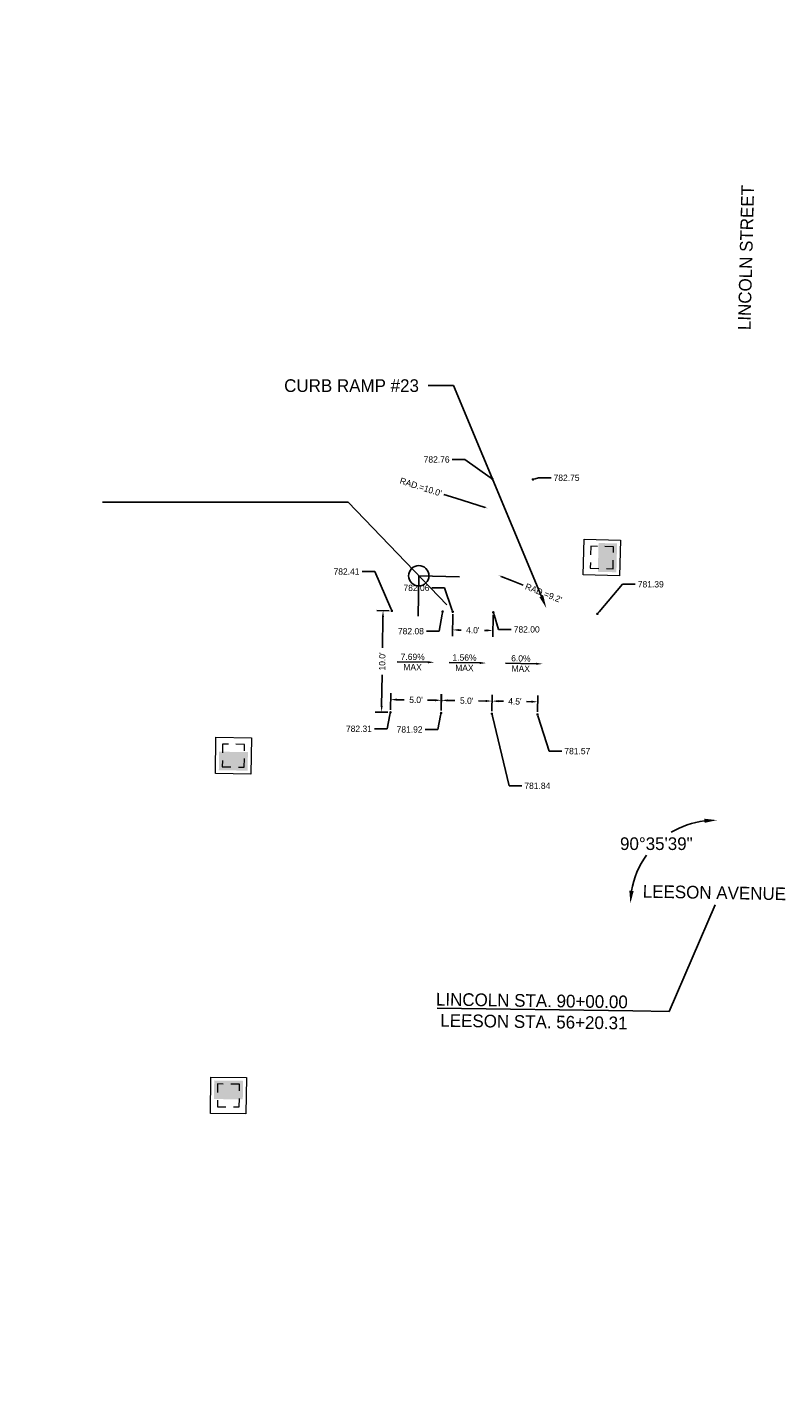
# Model space of a CAD drawing. Header units: feet. Extents: x 1384904 to 1390579, y 443400 to 444295.
# Tile 44 of 57: x 1389456 to 1389530, y 443898 to 444032. Entities that reach past the tile are written whole.
import ezdxf
from ezdxf import colors
from ezdxf.entities.mleader import LeaderData, LeaderLine
from ezdxf.math import Vec2, Vec3

# ---------------------------------------------------------------- set-up
doc = ezdxf.new("R2010")
doc.units = ezdxf.units.FT
doc.header["$MEASUREMENT"] = 0
doc.linetypes.add('drainage01', pattern=[1.6, 0.85, -0.75])
for name, color, linetype in [('DR_P_Cells', 1, 'Continuous'), ('DR_P_Storm_Sewer', 1, 'Continuous'), ('DT_P_Text', 3, 'Continuous'), ('PV_P_Text', 7, 'Continuous')]:
    doc.layers.add(name, color=color, linetype=linetype)
doc.styles.add('Slanted-Normal', font='font31.shx', dxfattribs={"height": 0.14})
doc.styles.get("Standard").update_dxf_attribs({"font": 'font31.shx'})
doc.dimstyles.get("Standard").update_dxf_attribs({"dimtxt": 0.18, "dimasz": 0.18, "dimexe": 0.18, "dimexo": 0.0625, "dimgap": 0.09, "dimtad": 0, "dimtih": 1, "dimtoh": 1, "dimdec": 4, "dimzin": 0, "dimdsep": 46, "dimtxsty": 'Standard', "dimcen": 0.09, "dimadec": 0, "dimazin": 0, "dimtfac": 1, "dimtdec": 4, "dimtofl": 0, "dimtmove": 0, "dimatfit": 3, "dimfxl": 1, "dimtolj": 1, "dimtzin": 0, "dimarcsym": 0})

# ---------------------------------------------------------------- blocks, each defined once
blk = doc.blocks.new('CB3A-P')
at = {"layer": 'Defpoints', "color": 20, "linetype": 'drainage01', "lineweight": 0}
blk.add_lwpolyline([(1.08, 1.12), (-1.08, 1.12), (-1.08, -1.12), (1.08, -1.12), (1.08, 1.12)], close=True, dxfattribs=at)
at = {"layer": 'DR_P_Cells', "color": 1, "linetype": 'Continuous', "lineweight": 13, "flags": 128}
blk.add_lwpolyline([(-1.75, 1.79), (1.75, 1.79), (1.75, -1.79), (-1.75, -1.79), (-1.75, 1.79)], close=True, dxfattribs=at)
at = {"layer": 'DR_P_Cells', "color": 1, "linetype": 'Continuous', "lineweight": 0, "extrusion": (0, 0, -1)}
blk.add_solid([(1.42, 0.37), (-1.42, 0.37), (1.42, -1.46), (-1.42, -1.46)], dxfattribs=at)
blk = doc.blocks.new('_Dot')
at = {"color": 0, "linetype": 'ByBlock', "lineweight": -2}
blk.add_line((-0.5, 0), (-1, 0), dxfattribs=at)
at = {"color": 0, "linetype": 'ByBlock', "const_width": 0.5}
blk.add_lwpolyline([(-0.25, 0, 1), (0.25, 0, 1)], format="xyb", close=True, dxfattribs=at)
blk = doc.blocks.new('*D1032')
at = {"layer": 'Defpoints', "color": 0, "transparency": 16777216}
for p in [(1389506.14, 443965.34), (1389501.62, 443964.16), (1389506.12, 443964.09)]:
    blk.add_point(p, dxfattribs=at)
at = {"layer": 'PV_P_Text', "color": 0, "lineweight": -2, "transparency": 16777216}
for p, q in [((1389501.63, 443964.41), (1389501.65, 443966.04)), ((1389502.27, 443965.4), (1389502.76, 443965.39)), ((1389505.52, 443965.35), (1389505.02, 443965.36)), ((1389506.13, 443964.34), (1389506.15, 443965.97))]:
    blk.add_line(p, q, dxfattribs=at)
at = {"layer": 'PV_P_Text', "color": 0, "transparency": 16777216}
for points in [[(1389502.27, 443965.51), (1389502.27, 443965.3), (1389501.64, 443965.41)], [(1389505.52, 443965.46), (1389505.51, 443965.25), (1389506.14, 443965.34)]]:
    blk.add_solid(points, dxfattribs=at)
at = {"layer": 'PV_P_Text', "color": 0, "transparency": 16777216, "insert": (1389503.89, 443965.38), "char_height": 0.625, "attachment_point": 5, "rotation": 359.156}
blk.add_mtext("\\A1;4.5'", dxfattribs=at)
blk = doc.blocks.new('*D1033')
at = {"layer": 'Defpoints', "color": 0, "transparency": 16777216}
for p in [(1389501.64, 443965.41), (1389496.62, 443964.23), (1389501.62, 443964.16)]:
    blk.add_point(p, dxfattribs=at)
at = {"layer": 'PV_P_Text', "color": 0, "lineweight": -2, "transparency": 16777216}
for p, q in [((1389496.62, 443964.48), (1389496.64, 443966.11)), ((1389497.26, 443965.48), (1389497.98, 443965.47)), ((1389501.02, 443965.42), (1389500.29, 443965.43)), ((1389501.63, 443964.41), (1389501.65, 443966.04))]:
    blk.add_line(p, q, dxfattribs=at)
at = {"layer": 'PV_P_Text', "color": 0, "transparency": 16777216}
for points in [[(1389497.26, 443965.58), (1389497.26, 443965.38), (1389496.64, 443965.49)], [(1389501.02, 443965.53), (1389501.02, 443965.32), (1389501.64, 443965.41)]]:
    blk.add_solid(points, dxfattribs=at)
at = {"layer": 'PV_P_Text', "color": 0, "transparency": 16777216, "insert": (1389499.14, 443965.45), "char_height": 0.625, "attachment_point": 5, "rotation": 359.156}
blk.add_mtext("\\A1;5.0'", dxfattribs=at)
blk = doc.blocks.new('*D1037')
at = {"layer": 'Defpoints', "color": 0, "transparency": 16777216}
for p in [(1389496.64, 443965.49), (1389491.62, 443964.31), (1389496.62, 443964.23)]:
    blk.add_point(p, dxfattribs=at)
at = {"layer": 'PV_P_Text', "color": 0, "lineweight": -2, "transparency": 16777216}
for p, q in [((1389491.62, 443964.56), (1389491.65, 443966.19)), ((1389492.26, 443965.55), (1389492.98, 443965.54)), ((1389496.02, 443965.5), (1389495.29, 443965.51)), ((1389496.63, 443964.48), (1389496.65, 443966.11))]:
    blk.add_line(p, q, dxfattribs=at)
at = {"layer": 'PV_P_Text', "color": 0, "transparency": 16777216}
for points in [[(1389492.26, 443965.66), (1389492.26, 443965.45), (1389491.64, 443965.56)], [(1389496.02, 443965.6), (1389496.02, 443965.39), (1389496.64, 443965.49)]]:
    blk.add_solid(points, dxfattribs=at)
at = {"layer": 'PV_P_Text', "color": 0, "transparency": 16777216, "insert": (1389494.14, 443965.53), "char_height": 0.625, "attachment_point": 5, "rotation": 359.156}
blk.add_mtext("\\A1;5.0'", dxfattribs=at)
blk = doc.blocks.new('*D1052')
at = {"layer": 'Defpoints', "color": 0, "transparency": 16777216}
for p in [(1389490.9, 443974.32), (1389491.76, 443974.31), (1389491.62, 443964.31)]:
    blk.add_point(p, dxfattribs=at)
at = {"layer": 'PV_P_Text', "color": 0, "lineweight": -2, "transparency": 16777216}
for p, q in [((1389491.51, 443974.31), (1389490.27, 443974.33)), ((1389490.89, 443973.7), (1389490.84, 443970.65)), ((1389490.76, 443964.95), (1389490.8, 443967.99)), ((1389491.37, 443964.31), (1389490.13, 443964.33))]:
    blk.add_line(p, q, dxfattribs=at)
at = {"layer": 'PV_P_Text', "color": 0, "transparency": 16777216}
for points in [[(1389490.78, 443973.7), (1389490.99, 443973.69), (1389490.9, 443974.32)], [(1389490.66, 443964.95), (1389490.86, 443964.94), (1389490.75, 443964.32)]]:
    blk.add_solid(points, dxfattribs=at)
at = {"layer": 'PV_P_Text', "color": 0, "transparency": 16777216, "insert": (1389490.82, 443969.32), "char_height": 0.625, "attachment_point": 5, "rotation": 89.156}
blk.add_mtext("\\A1;10.0'", dxfattribs=at)
blk = doc.blocks.new('*D1064')
at = {"layer": 'Defpoints', "color": 0, "transparency": 16777216}
for p in [(1387540.98, 443974.54), (1387672.96, 443972.6), (1387677.04, 443965.29), (1390194.58, 443935.45), (1387670.01, 443772.37)]:
    blk.add_point(p, dxfattribs=at)
at = {"layer": 'DT_P_Text', "color": 0, "lineweight": -2, "transparency": 16777216}
for start, end in [(324.3381, 350.5889), (277.7229, 301.5818)]:
    blk.add_arc((1387672.96, 443972.6), 8.37, start, end, dxfattribs=at)
at = {"layer": 'DT_P_Text', "color": 0, "transparency": 16777216}
for points in [[(1387681.01, 443971.25), (1387681.43, 443971.21), (1387681.33, 443972.48)], [(1387674.1, 443964.1), (1387674.08, 443964.52), (1387672.84, 443964.23)]]:
    blk.add_solid(points, dxfattribs=at)
at = {"layer": 'DT_P_Text', "color": 0, "transparency": 16777216, "insert": (1387678.79, 443966.6), "char_height": 1.25, "attachment_point": 5}
blk.add_mtext('\\A1;90°0\'0"', dxfattribs=at)
blk = doc.blocks.new('*D1065')
at = {"layer": 'Defpoints', "color": 0, "transparency": 16777216}
for p in [(1387895.13, 444137.12), (1387540.98, 443974.54), (1387898.95, 443973.3), (1387891.7, 443959.38), (1390194.58, 443935.45)]:
    blk.add_point(p, dxfattribs=at)
at = {"layer": 'DT_P_Text', "color": 0, "lineweight": -2, "transparency": 16777216}
for start, end in [(56.546, 80.0108), (8.0373, 33.7515)]:
    blk.add_arc((1387891.89, 443969.37), 8.07, start, end, dxfattribs=at)
at = {"layer": 'DT_P_Text', "color": 0, "transparency": 16777216}
for points in [[(1387893.27, 443977.12), (1387893.31, 443977.53), (1387892.05, 443977.44)], [(1387900.09, 443970.52), (1387899.67, 443970.49), (1387899.96, 443969.26)]]:
    blk.add_solid(points, dxfattribs=at)
at = {"layer": 'DT_P_Text', "color": 0, "transparency": 16777216, "insert": (1387897.69, 443974.98), "char_height": 1.25, "attachment_point": 5}
blk.add_mtext('\\A1;89°44\'10"', dxfattribs=at)
blk = doc.blocks.new('*D1066')
at = {"layer": 'Defpoints', "color": 0, "transparency": 16777216}
for p in [(1388170.02, 444145.73), (1387540.98, 443974.54), (1388173.06, 443969.46), (1388165.39, 443955.34), (1390194.58, 443935.45)]:
    blk.add_point(p, dxfattribs=at)
at = {"layer": 'DT_P_Text', "color": 0, "lineweight": -2, "transparency": 16777216}
for start, end in [(55.6454, 80.1702), (7.5921, 34.109)]:
    blk.add_arc((1388165.63, 443965.34), 8.5, start, end, dxfattribs=at)
at = {"layer": 'DT_P_Text', "color": 0, "transparency": 16777216}
for points in [[(1388167.06, 443973.51), (1388167.1, 443973.92), (1388165.84, 443973.84)], [(1388174.26, 443966.48), (1388173.84, 443966.45), (1388174.13, 443965.22)]]:
    blk.add_solid(points, dxfattribs=at)
at = {"layer": 'DT_P_Text', "color": 0, "transparency": 16777216, "insert": (1388171.75, 443971.23), "char_height": 1.25, "attachment_point": 5}
blk.add_mtext('\\A1;89°27\'2"', dxfattribs=at)
blk = doc.blocks.new('*D1067')
at = {"layer": 'Defpoints', "color": 0, "transparency": 16777216}
for p in [(1387540.98, 443974.54), (1388536.58, 443959.88), (1388529.29, 443955.83), (1390194.58, 443935.45), (1388524.62, 443400.18)]:
    blk.add_point(p, dxfattribs=at)
at = {"layer": 'DT_P_Text', "color": 0, "lineweight": -2, "transparency": 16777216}
for start, end in [(187.7578, 214.0032), (236.0186, 260.174)]:
    blk.add_arc((1388536.58, 443959.88), 8.33, start, end, dxfattribs=at)
at = {"layer": 'DT_P_Text', "color": 0, "transparency": 16777216}
for points in [[(1388528.11, 443958.74), (1388528.53, 443958.76), (1388528.25, 443960)], [(1388535.18, 443951.87), (1388535.14, 443951.46), (1388536.4, 443951.54)]]:
    blk.add_solid(points, dxfattribs=at)
at = {"layer": 'DT_P_Text', "color": 0, "transparency": 16777216, "insert": (1388530.58, 443954.09), "char_height": 1.25, "attachment_point": 5}
blk.add_mtext('\\A1;89°37\'11"', dxfattribs=at)
blk = doc.blocks.new('*D1068')
at = {"layer": 'Defpoints', "color": 0, "transparency": 16777216}
for p in [(1388548.53, 444294.6), (1387540.98, 443974.54), (1388551.28, 443965.87), (1388540.11, 443949.82), (1390194.58, 443935.45)]:
    blk.add_point(p, dxfattribs=at)
at = {"layer": 'DT_P_Text', "color": 0, "lineweight": -2, "transparency": 16777216}
for start, end in [(51.56, 82.8622), (4.8957, 37.0861)]:
    blk.add_arc((1388540.36, 443959.82), 12.48, start, end, dxfattribs=at)
at = {"layer": 'DT_P_Text', "color": 0, "transparency": 16777216}
for points in [[(1388541.89, 443972), (1388541.92, 443972.41), (1388540.66, 443972.3)], [(1388553, 443960.89), (1388552.59, 443960.88), (1388552.84, 443959.64)]]:
    blk.add_solid(points, dxfattribs=at)
at = {"layer": 'DT_P_Text', "color": 0, "transparency": 16777216, "insert": (1388549.36, 443968.47), "char_height": 1.25, "attachment_point": 5}
blk.add_mtext('\\A1;89°26\'46"', dxfattribs=at)
blk = doc.blocks.new('*D1069')
at = {"layer": 'Defpoints', "color": 0, "transparency": 16777216}
for p in [(1387540.98, 443974.54), (1388891.87, 443954.64), (1388895.84, 443947.51), (1390194.58, 443935.45), (1388883.33, 443416.88)]:
    blk.add_point(p, dxfattribs=at)
at = {"layer": 'DT_P_Text', "color": 0, "lineweight": -2, "transparency": 16777216}
for start, end in [(324.5503, 350.3708), (277.8746, 301.1614)]:
    blk.add_arc((1388891.87, 443954.64), 8.16, start, end, dxfattribs=at)
at = {"layer": 'DT_P_Text', "color": 0, "transparency": 16777216}
for points in [[(1388899.71, 443953.3), (1388900.13, 443953.26), (1388900.03, 443954.52)], [(1388893, 443946.35), (1388892.98, 443946.77), (1388891.74, 443946.48)]]:
    blk.add_solid(points, dxfattribs=at)
at = {"layer": 'DT_P_Text', "color": 0, "transparency": 16777216, "insert": (1388897.55, 443948.78), "char_height": 1.25, "attachment_point": 5}
blk.add_mtext('\\A1;90°3\'59"', dxfattribs=at)
blk = doc.blocks.new('*D1070')
at = {"layer": 'Defpoints', "color": 0, "transparency": 16777216}
for p in [(1389005.13, 444177.18), (1387540.98, 443974.54), (1389009.17, 443958.89), (1388998.33, 443943.07), (1390194.58, 443935.45)]:
    blk.add_point(p, dxfattribs=at)
at = {"layer": 'DT_P_Text', "color": 0, "lineweight": -2, "transparency": 16777216}
for start, end in [(51.7097, 82.387), (5.1056, 36.7305)]:
    blk.add_arc((1388998.62, 443953.07), 12.04, start, end, dxfattribs=at)
at = {"layer": 'DT_P_Text', "color": 0, "transparency": 16777216}
for points in [[(1389000.2, 443964.8), (1389000.24, 443965.21), (1388998.97, 443965.11)], [(1389010.83, 443954.15), (1389010.41, 443954.13), (1389010.66, 443952.89)]]:
    blk.add_solid(points, dxfattribs=at)
at = {"layer": 'DT_P_Text', "color": 0, "transparency": 16777216, "insert": (1389007.32, 443961.4), "char_height": 1.25, "attachment_point": 5}
blk.add_mtext('\\A1;89°10\'51"', dxfattribs=at)
blk = doc.blocks.new('*D1071')
at = {"layer": 'Defpoints', "color": 0, "transparency": 16777216}
for p in [(1389529.02, 444160.85), (1387540.98, 443974.54), (1389519.6, 443952.65), (1389523.36, 443935.34), (1390194.58, 443935.45)]:
    blk.add_point(p, dxfattribs=at)
at = {"layer": 'DT_P_Text', "color": 0, "lineweight": -2, "transparency": 16777216}
for start, end in [(97.1524, 121.1449), (144.1097, 170.5654)]:
    blk.add_arc((1389523.61, 443945.34), 8.34, start, end, dxfattribs=at)
at = {"layer": 'DT_P_Text', "color": 0, "transparency": 16777216}
for points in [[(1389522.56, 443953.82), (1389522.58, 443953.41), (1389523.82, 443953.68)], [(1389515.59, 443946.68), (1389515.17, 443946.72), (1389515.27, 443945.46)]]:
    blk.add_solid(points, dxfattribs=at)
at = {"layer": 'DT_P_Text', "color": 0, "transparency": 16777216, "insert": (1389517.83, 443951.35), "char_height": 1.25, "attachment_point": 5}
blk.add_mtext('\\A1;90°35\'39"', dxfattribs=at)
blk = doc.blocks.new('_None')
blk = doc.blocks.new('*D1080')
at = {"layer": 'Defpoints', "color": 0, "transparency": 16777216}
for p in [(1389497.76, 443974.22, 1563.31), (1389501.76, 443974.16, 1563.31), (1389501.74, 443972.37)]:
    blk.add_point(p, dxfattribs=at)
at = {"layer": 'PV_P_Text', "color": 0, "lineweight": -2, "transparency": 16777216}
for p, q in [((1389497.76, 443973.97), (1389497.73, 443971.8)), ((1389501.76, 443973.91), (1389501.73, 443971.75)), ((1389498.36, 443972.42), (1389498.58, 443972.42)), ((1389501.11, 443972.38), (1389500.9, 443972.38))]:
    blk.add_line(p, q, dxfattribs=at)
at = {"layer": 'PV_P_Text', "color": 0, "transparency": 16777216}
for points in [[(1389498.36, 443972.52), (1389498.36, 443972.32), (1389497.74, 443972.43)], [(1389501.11, 443972.48), (1389501.11, 443972.28), (1389501.74, 443972.37)]]:
    blk.add_solid(points, dxfattribs=at)
at = {"layer": 'PV_P_Text', "color": 0, "transparency": 16777216, "insert": (1389499.74, 443972.4), "char_height": 0.625, "attachment_point": 5, "rotation": 359.156}
blk.add_mtext("\\A1;4.0'", dxfattribs=at)

msp = doc.modelspace()

# ---------------------------------------------------------------- linework, layer by layer
at = {"layer": 'DT_P_Text'}
for points in [[(1389463.24927, 443985.00805), (1389487.46074, 443985.00805)], [(1389497.18886, 443974.88452), (1389487.46074, 443985.00805)], [(1389498.41606, 443977.66832), (1389494.41732, 443977.76871), (1389494.35839, 443973.76915)]]:
    msp.add_lwpolyline(points, dxfattribs=at)
msp.add_circle((1389494.41732, 443977.76871), 1, dxfattribs=at)
at = {"layer": 'PV_P_Text', "linetype": 'ByBlock', "lineweight": -2}
for points in [[(1389495.32664, 443969.24128), (1389492.29695, 443969.28592)], [(1389500.43387, 443969.17059), (1389497.40418, 443969.21522)], [(1389505.98821, 443969.0918), (1389502.95852, 443969.13643)]]:
    msp.add_lwpolyline(points, dxfattribs=at)
at = {"layer": 'PV_P_Text'}
for points in [[(1389495.32817, 443969.34544), (1389495.95157, 443969.23208), (1389495.32511, 443969.13713)], [(1389500.43541, 443969.27474), (1389501.05881, 443969.16138), (1389500.43234, 443969.06643)], [(1389505.98975, 443969.19595), (1389506.61315, 443969.08259), (1389505.98668, 443968.98764)]]:
    msp.add_solid(points, dxfattribs=at)

# ---------------------------------------------------------------- block references
at = {"layer": 'DR_P_Storm_Sewer', "color": 1}
for p, rotation in [((1389512.46812, 443979.56625, 781.877), 88.56186713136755), ((1389476.15412, 443960.03582, 782.37392), 359.155959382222), ((1389475.66064, 443926.53946, 782.26412), 179.3159684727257)]:
    msp.add_blockref('CB3A-P', p, dxfattribs=dict(at, rotation=rotation))

# ---------------------------------------------------------------- texts
at = {"layer": 'DT_P_Text', "char_height": 1.25, "width": 29.678584, "attachment_point": 1, "style": 'Slanted-Normal'}
for s, insert, rotation in [('LINCOLN STREET', (1389525.86009, 444001.99697), 88.5618671), ('LEESON AVENUE', (1389516.50545, 443947.28989, 782.06711), 358.9618461)]:
    msp.add_mtext(s, dxfattribs=dict(at, insert=insert, rotation=rotation))
at = {"layer": 'PV_P_Text', "char_height": 0.625, "attachment_point": 5, "rotation": 359.1559594}
for s, insert in [('7.69%', (1389493.81925, 443969.76992)), ('1.56%', (1389498.92649, 443969.69922)), ('6.0%', (1389504.48083, 443969.62043)), ('MAX', (1389493.80434, 443968.75728)), ('MAX', (1389498.91157, 443968.68659)), ('MAX', (1389504.46591, 443968.6078))]:
    msp.add_mtext(s, dxfattribs=dict(at, insert=insert))

# ---------------------------------------------------------------- dimensions: what is measured, and where the dimension line sits
at = {"layer": 'DT_P_Text'}
for base, line1, line2, picture, middle in [((1388551.27813, 443965.86722), ((1387540.978, 443974.544), (1390194.57763, 443935.45023)), ((1388540.11322, 443949.82405), (1388548.52762, 444294.60374)), '*D1068', (1388549.35503, 443968.47325)), ((1389009.16818, 443958.8865), ((1387540.978, 443974.544), (1390194.57763, 443935.45023)), ((1388998.33294, 443943.07455), (1389005.1309, 444177.17687)), '*D1070', (1389007.32318, 443961.39682)), ((1389519.59746, 443952.65059), ((1387540.978, 443974.544), (1390194.57763, 443935.45023)), ((1389523.36155, 443935.33874), (1389529.02312, 444160.85051)), '*D1071', (1389517.83048, 443951.35217)), ((1388173.06391, 443969.45743), ((1387540.978, 443974.544), (1390194.57763, 443935.45023)), ((1388165.38689, 443955.34459), (1388170.01841, 444145.72851)), '*D1066', (1388171.75473, 443971.23141)), ((1387898.94504, 443973.29609), ((1387540.978, 443974.544), (1390194.57763, 443935.45023)), ((1387891.69628, 443959.37596), (1387895.13342, 444137.11607)), '*D1065', (1387897.69389, 443974.98408)), ((1387677.04029, 443965.2921), ((1387670.0134, 443772.37098), (1387672.96367, 443972.59925)), ((1387540.978, 443974.544), (1390194.57763, 443935.45023)), '*D1064', (1387678.79269, 443966.5962)), ((1388529.29261, 443955.83234), ((1388524.61868, 443400.17799), (1388536.57959, 443959.87645)), ((1387540.978, 443974.544), (1390194.57763, 443935.45023)), '*D1067', (1388530.58119, 443954.09076)), ((1388895.84236, 443947.5127), ((1387540.978, 443974.544), (1390194.57763, 443935.45023)), ((1388883.32531, 443416.87915), (1388891.87229, 443954.64389)), '*D1069', (1388897.55345, 443948.78426))]:
    dim = msp.add_angular_dim_2l(base=base, line1=line1, line2=line2, dimstyle='Standard', override={"dimscale": 10, "dimtxt": 0.125, "dimasz": 0.125, "dimgap": 0.05, "dimaunit": 1, "dimadec": 3}, dxfattribs=at)
    dim.commit()
    dim.dimension.update_dxf_attribs({"geometry": picture, "text_midpoint": middle})
at = {"layer": 'PV_P_Text'}
for p1, p2, distance, picture, middle in [((1389491.6175, 443964.3085), (1389491.76481, 443974.30741), 0.86736, '*D1052', (1389490.82389, 443969.32073)), ((1389491.6175, 443964.3085), (1389496.62407, 443964.23474), 1.25376, '*D1037', (1389494.13926, 443965.52525)), ((1389496.61696, 443964.23484), (1389501.62353, 443964.16108), 1.25376, '*D1033', (1389499.13871, 443965.45159)), ((1389501.62353, 443964.16108), (1389506.12304, 443964.0948), 1.24968, '*D1032', (1389503.89169, 443965.37748))]:
    dim = msp.add_aligned_dim(p1=p1, p2=p2, distance=distance, text="<>'", dimstyle='Standard', override={"dimscale": 5, "dimtxt": 0.125, "dimasz": 0.125, "dimexe": 0.125, "dimexo": 0.05, "dimgap": 0.05, "dimtih": 0, "dimtoh": 0, "dimdec": 1}, dxfattribs=at)
    dim.commit()
    dim.dimension.update_dxf_attribs({"geometry": picture, "text_midpoint": middle})
dim = msp.add_linear_dim(base=(1389501.73735, 443972.37, -1563.311), p1=(1389497.76416, 443974.21903), p2=(1389501.76373, 443974.1601), angle=359.1559594, text="<>'", dimstyle='Standard', override={"dimscale": 5, "dimtxt": 0.125, "dimasz": 0.125, "dimexe": 0.125, "dimexo": 0.05, "dimgap": 0.05, "dimtih": 0, "dimtoh": 0, "dimdec": 1}, dxfattribs=at)
dim.commit()
dim.dimension.update_dxf_attribs({"geometry": '*D1080', "text_midpoint": (1389499.73757, 443972.39946, -1563.311), "dimtype": 161})

# ---------------------------------------------------------------- leaders
at = {"layer": 'DT_P_Text'}
ml = msp.add_multileader_mtext('Standard', dxfattribs=at)
ml.set_content('CURB RAMP #23', color=256)
ml.set_leader_properties()
ml.build(insert=Vec2(0, 0))
ml.multileader.update_dxf_attribs({"text_right_attachment_type": 2, "dogleg_length": 0.25, "arrow_head_size": 1.25, "scale": 10})
ctx = ml.context
ctx.base_point, ctx.scale, ctx.char_height, ctx.arrow_head_size, ctx.landing_gap_size, ctx.plane_origin = Vec3(1389479.12912, 443996.50804), 10, 1.25, 1.25, 0.9, Vec3(1389506.98391, 443974.58325)
ctx.right_attachment, ctx.text_align_type = 2, 2
notes = []
notes.append((ctx, [(0, (1, 1, 0), (1389497.83388, 443996.50804), (-1, 0), 2.5, [(0, [(1389506.98391, 443974.58325)], 0, [])])]))
ctx.mtext.insert, ctx.mtext.alignment, ctx.mtext.flow_direction = Vec3(1389494.43388, 443997.13304), 3, 5
ml = msp.add_multileader_mtext('Standard', dxfattribs=at)
ml.set_content('LINCOLN STA. 90+00.00\\PLEESON STA. 56+20.31', color=256)
ml.set_leader_properties()
ml.set_arrow_properties(name='NONE')
ml.build(insert=Vec2(0, 0))
ml.multileader.update_dxf_attribs({"text_left_attachment_type": 6, "text_right_attachment_type": 6, "dogleg_length": 0.36, "arrow_head_size": 1.8, "scale": 10})
ctx = ml.context
ctx.base_point, ctx.scale, ctx.char_height, ctx.arrow_head_size, ctx.landing_gap_size, ctx.plane_origin, ctx.plane_x_axis, ctx.plane_y_axis = Vec3(1389491.97561, 443935.22018, 782.06711), 10, 1.25, 1.8, 0.5, Vec3(1389523.81965, 443945.38045, 782.06711), Vec3(0.999891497, -0.014730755), Vec3(0.014730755, 0.999891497)
ctx.left_attachment, ctx.right_attachment, ctx.text_align_type = 6, 6, 2
notes.append((ctx, [(1, (1, 1, 0), (1389519.10243, 443934.82054, 782.06711), (-0.999891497, 0.014730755), 3.6, [(0, [(1389523.61251, 443945.33513, 782.06711)], 0, [])])]))
ctx.mtext.insert, ctx.mtext.text_direction, ctx.mtext.rotation, ctx.mtext.alignment, ctx.mtext.flow_direction = Vec3(1389515.02497, 443936.38077, 782.06711), Vec3(0.999891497, -0.014730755), 6.268454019, 3, 5
at = {"layer": 'PV_P_Text'}
ml = msp.add_multileader_mtext('Standard', dxfattribs=at)
ml.set_content('782.76', color=256)
ml.set_leader_properties()
ml.set_arrow_properties(name='DOT')
ml.build(insert=Vec2(0, 0))
ml.multileader.update_dxf_attribs({"text_right_attachment_type": 2, "dogleg_length": 0.25, "arrow_head_size": 0.25, "scale": 5})
ctx = ml.context
ctx.base_point, ctx.scale, ctx.char_height, ctx.arrow_head_size, ctx.landing_gap_size, ctx.plane_origin = Vec3(1389494.19056, 443989.23147, 782.79976), 5, 0.625, 0.25, 0.25, Vec3(1389499.75425, 443986.87501, 782.79976)
ctx.right_attachment, ctx.text_align_type = 2, 2
notes.append((ctx, [(0, (1, 1, 0), (1389498.95643, 443989.23147, 782.79976), (-1, 0), 1.25, [(0, [(1389501.66501, 443987.32069, 782.79976)], 0, [])])]))
ctx.mtext.insert, ctx.mtext.alignment, ctx.mtext.flow_direction = Vec3(1389497.45643, 443989.54397, 782.79976), 3, 5
ml = msp.add_multileader_mtext('Standard', dxfattribs=at)
ml.set_content("RAD.=10.0'", color=256)
ml.set_leader_properties()
ml.build(insert=Vec2(0, 0))
ml.multileader.update_dxf_attribs({"text_right_attachment_type": 2, "dogleg_length": 0.25, "arrow_head_size": 0.25, "scale": 5})
ctx = ml.context
ctx.base_point, ctx.scale, ctx.char_height, ctx.arrow_head_size, ctx.landing_gap_size, ctx.plane_origin, ctx.plane_x_axis, ctx.plane_y_axis = Vec3(1389491.85246, 443987.40443), 5, 0.625, 0.25, 0.25, Vec3(1389507.87506, 443975.63289), Vec3(0.952380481, -0.304912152), Vec3(0.304912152, 0.952380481)
ctx.right_attachment, ctx.text_align_type = 2, 2
notes.append((ctx, [(1, (1, 1, 0), (1389498.07789, 443985.41131), (-0.952380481, 0.304912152), 1.25, [(0, [(1389501.18873, 443984.41535)], 0, [])])]))
ctx.mtext.insert, ctx.mtext.text_direction, ctx.mtext.rotation, ctx.mtext.alignment, ctx.mtext.flow_direction = Vec3(1389496.7446, 443986.1663), Vec3(0.952380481, -0.304912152), 5.97333912, 3, 5
ml = msp.add_multileader_mtext('Standard', dxfattribs=at)
ml.set_content('782.75', color=256)
ml.set_leader_properties()
ml.set_arrow_properties(name='DOT')
ml.build(insert=Vec2(0, 0))
ml.multileader.update_dxf_attribs({"text_right_attachment_type": 2, "dogleg_length": 0.25, "arrow_head_size": 0.25, "scale": 5})
ctx = ml.context
ctx.base_point, ctx.scale, ctx.char_height, ctx.arrow_head_size, ctx.landing_gap_size, ctx.plane_origin = Vec3(1389507.45423, 443987.42717), 5, 0.625, 0.25, 0.25, Vec3(1389505.69171, 443989.10386)
ctx.right_attachment = 2
notes.append((ctx, [(1, (1, 1, 0), (1389506.20423, 443987.42717), (1, 0), 1.25, [(0, [(1389505.66455, 443987.26017)], 0, [])])]))
ctx.mtext.insert, ctx.mtext.flow_direction = Vec3(1389507.70423, 443987.73967), 5
ml = msp.add_multileader_mtext('Standard', dxfattribs=at)
ml.set_content('782.41', color=256)
ml.set_leader_properties()
ml.set_arrow_properties(name='DOT')
ml.build(insert=Vec2(0, 0))
ml.multileader.update_dxf_attribs({"text_right_attachment_type": 2, "dogleg_length": 0.25, "arrow_head_size": 0.25, "scale": 5})
ctx = ml.context
ctx.base_point, ctx.scale, ctx.char_height, ctx.arrow_head_size, ctx.landing_gap_size, ctx.plane_origin = Vec3(1389485.5171, 443978.18016), 5, 0.625, 0.25, 0.25, Vec3(1389491.76481, 443974.30741)
ctx.right_attachment, ctx.text_align_type = 2, 2
notes.append((ctx, [(0, (1, 1, 0), (1389490.07464, 443978.18016), (-1, 0), 1.25, [(0, [(1389491.76481, 443974.30741)], 0, [])])]))
ctx.mtext.insert, ctx.mtext.alignment, ctx.mtext.flow_direction = Vec3(1389488.57464, 443978.49266), 3, 5
ml = msp.add_multileader_mtext('Standard', dxfattribs=at)
ml.set_content("RAD.=9.2'", color=256)
ml.set_leader_properties()
ml.build(insert=Vec2(0, 0))
ml.multileader.update_dxf_attribs({"text_right_attachment_type": 2, "dogleg_length": 0.25, "arrow_head_size": 0.25, "scale": 5})
ctx = ml.context
ctx.base_point, ctx.scale, ctx.char_height, ctx.arrow_head_size, ctx.landing_gap_size, ctx.plane_origin, ctx.plane_x_axis, ctx.plane_y_axis = Vec3(1389504.71303, 443976.84704), 5, 0.625, 0.25, 0.25, Vec3(1389503.71917, 443968.54921), Vec3(0.930568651, -0.366117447), Vec3(0.366117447, 0.930568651)
ctx.right_attachment = 2
notes.append((ctx, [(0, (1, 1, 0), (1389503.54982, 443977.30469), (0.930568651, -0.366117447), 1.25, [(0, [(1389502.29379, 443977.79885)], 0, [])])]))
ctx.mtext.insert, ctx.mtext.text_direction, ctx.mtext.rotation, ctx.mtext.flow_direction = Vec3(1389505.06009, 443977.04631), Vec3(0.930568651, -0.366117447), 5.908351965, 5
ml = msp.add_multileader_mtext('Standard', dxfattribs=at)
ml.set_content('782.06', color=256)
ml.set_leader_properties()
ml.set_arrow_properties(name='DOT')
ml.build(insert=Vec2(0, 0))
ml.multileader.update_dxf_attribs({"text_right_attachment_type": 2, "dogleg_length": 0.25, "arrow_head_size": 0.25, "scale": 5})
ctx = ml.context
ctx.base_point, ctx.scale, ctx.char_height, ctx.arrow_head_size, ctx.landing_gap_size, ctx.plane_origin = Vec3(1389492.13102, 443976.57548), 5, 0.625, 0.25, 0.25, Vec3(1389497.76416, 443974.21903)
ctx.right_attachment, ctx.text_align_type = 2, 2
notes.append((ctx, [(0, (1, 1, 0), (1389496.96634, 443976.57548), (-1, 0), 1.25, [(0, [(1389497.76416, 443974.21903)], 0, [])])]))
ctx.mtext.insert, ctx.mtext.alignment, ctx.mtext.flow_direction = Vec3(1389495.46634, 443976.88798), 3, 5
ml = msp.add_multileader_mtext('Standard', dxfattribs=at)
ml.set_content('781.39', color=256)
ml.set_leader_properties()
ml.set_arrow_properties(name='DOT')
ml.build(insert=Vec2(0, 0))
ml.multileader.update_dxf_attribs({"text_right_attachment_type": 2, "dogleg_length": 0.25, "arrow_head_size": 0.25, "scale": 5})
ctx = ml.context
ctx.base_point, ctx.scale, ctx.char_height, ctx.arrow_head_size, ctx.landing_gap_size, ctx.plane_origin = Vec3(1389515.75279, 443976.92624), 5, 0.625, 0.25, 0.25, Vec3(1389516.35972, 443973.93279)
ctx.right_attachment = 2
notes.append((ctx, [(1, (1, 1, 0), (1389514.50279, 443976.92624), (1, 0), 1.25, [(0, [(1389512.02029, 443974.009)], 0, [])])]))
ctx.mtext.insert, ctx.mtext.flow_direction = Vec3(1389516.00279, 443977.23874), 5
ml = msp.add_multileader_mtext('Standard', dxfattribs=at)
ml.set_content('782.08', color=256)
ml.set_leader_properties()
ml.set_arrow_properties(name='DOT')
ml.build(insert=Vec2(0, 0))
ml.multileader.update_dxf_attribs({"text_right_attachment_type": 2, "dogleg_length": 0.25, "arrow_head_size": 0.25, "scale": 5})
ctx = ml.context
ctx.base_point, ctx.scale, ctx.char_height, ctx.arrow_head_size, ctx.landing_gap_size, ctx.plane_origin = Vec3(1389491.61581, 443972.30467), 5, 0.625, 0.25, 0.25, Vec3(1389496.96418, 443974.22601)
ctx.right_attachment, ctx.text_align_type = 2, 2
notes.append((ctx, [(0, (1, 1, 0), (1389496.42137, 443972.30467), (-1, 0), 1.25, [(0, [(1389496.76427, 443974.23376)], 0, [])])]))
ctx.mtext.insert, ctx.mtext.alignment, ctx.mtext.flow_direction = Vec3(1389494.92137, 443972.61717), 3, 5
ml = msp.add_multileader_mtext('Standard', dxfattribs=at)
ml.set_content('782.00', color=256)
ml.set_leader_properties()
ml.set_arrow_properties(name='DOT')
ml.build(insert=Vec2(0, 0))
ml.multileader.update_dxf_attribs({"text_right_attachment_type": 2, "dogleg_length": 0.25, "arrow_head_size": 0.25, "scale": 5})
ctx = ml.context
ctx.base_point, ctx.scale, ctx.char_height, ctx.arrow_head_size, ctx.landing_gap_size, ctx.plane_origin = Vec3(1389503.52625, 443972.48341), 5, 0.625, 0.25, 0.25, Vec3(1389501.76373, 443974.1601)
ctx.right_attachment = 2
notes.append((ctx, [(1, (1, 1, 0), (1389502.27625, 443972.48341), (1, 0), 1.25, [(0, [(1389501.76373, 443974.1601)], 0, [])])]))
ctx.mtext.insert, ctx.mtext.flow_direction = Vec3(1389503.77625, 443972.79591), 5
ml = msp.add_multileader_mtext('Standard', dxfattribs=at)
ml.set_content('782.31', color=256)
ml.set_leader_properties()
ml.set_arrow_properties(name='DOT')
ml.build(insert=Vec2(0, 0))
ml.multileader.update_dxf_attribs({"text_right_attachment_type": 2, "dogleg_length": 0.25, "arrow_head_size": 0.25, "scale": 5})
ctx = ml.context
ctx.base_point, ctx.scale, ctx.char_height, ctx.arrow_head_size, ctx.landing_gap_size, ctx.plane_origin = Vec3(1389486.73629, 443962.68714), 5, 0.625, 0.25, 0.25, Vec3(1389491.62451, 443964.30128)
ctx.right_attachment, ctx.text_align_type = 2, 2
notes.append((ctx, [(0, (1, 1, 0), (1389491.29879, 443962.68714), (-1, 0), 1.25, [(0, [(1389491.62451, 443964.30128)], 0, [])])]))
ctx.mtext.insert, ctx.mtext.alignment, ctx.mtext.flow_direction = Vec3(1389489.79879, 443962.99964), 3, 5
ml = msp.add_multileader_mtext('Standard', dxfattribs=at)
ml.set_content('781.92', color=256)
ml.set_leader_properties()
ml.set_arrow_properties(name='DOT')
ml.build(insert=Vec2(0, 0))
ml.multileader.update_dxf_attribs({"text_right_attachment_type": 2, "dogleg_length": 0.25, "arrow_head_size": 0.25, "scale": 5})
ctx = ml.context
ctx.base_point, ctx.scale, ctx.char_height, ctx.arrow_head_size, ctx.landing_gap_size, ctx.plane_origin = Vec3(1389491.75851, 443962.6207), 5, 0.625, 0.25, 0.25, Vec3(1389496.61696, 443964.23484)
ctx.right_attachment, ctx.text_align_type = 2, 2
notes.append((ctx, [(0, (1, 1, 0), (1389496.29124, 443962.6207), (-1, 0), 1.25, [(0, [(1389496.61696, 443964.23484)], 0, [])])]))
ctx.mtext.insert, ctx.mtext.alignment, ctx.mtext.flow_direction = Vec3(1389494.79124, 443962.9332), 3, 5
ml = msp.add_multileader_mtext('Standard', dxfattribs=at)
ml.set_content('781.84', color=256)
ml.set_leader_properties()
ml.set_arrow_properties(name='DOT')
ml.build(insert=Vec2(0, 0))
ml.multileader.update_dxf_attribs({"text_right_attachment_type": 2, "dogleg_length": 0.25, "arrow_head_size": 0.25, "scale": 5})
ctx = ml.context
ctx.base_point, ctx.scale, ctx.char_height, ctx.arrow_head_size, ctx.landing_gap_size, ctx.plane_origin = Vec3(1389504.57326, 443957.06713), 5, 0.625, 0.25, 0.25, Vec3(1389500.31656, 443964.18034)
ctx.right_attachment = 2
notes.append((ctx, [(1, (1, 1, 0), (1389503.32326, 443957.06713), (1, 0), 1.25, [(0, [(1389501.62353, 443964.16108)], 0, [])])]))
ctx.mtext.insert, ctx.mtext.flow_direction = Vec3(1389504.82326, 443957.37963), 5
ml = msp.add_multileader_mtext('Standard', dxfattribs=at)
ml.set_content('781.57', color=256)
ml.set_leader_properties()
ml.set_arrow_properties(name='DOT')
ml.build(insert=Vec2(0, 0))
ml.multileader.update_dxf_attribs({"text_right_attachment_type": 2, "dogleg_length": 0.25, "arrow_head_size": 0.25, "scale": 5})
ctx = ml.context
ctx.base_point, ctx.scale, ctx.char_height, ctx.arrow_head_size, ctx.landing_gap_size, ctx.plane_origin = Vec3(1389508.51499, 443960.48676), 5, 0.625, 0.25, 0.25, Vec3(1389506.12304, 443964.0948)
ctx.right_attachment = 2
notes.append((ctx, [(1, (1, 1, 0), (1389507.26499, 443960.48676), (1, 0), 1.25, [(0, [(1389506.12304, 443964.0948)], 0, [])])]))
ctx.mtext.insert, ctx.mtext.flow_direction = Vec3(1389508.76499, 443960.79926), 5
for ctx, leaders in notes:
    for number, flags, end, landing, length, lines in leaders:
        leader = LeaderData()
        leader.index, (leader.has_last_leader_line, leader.has_dogleg_vector, leader.attachment_direction) = number, flags
        leader.last_leader_point, leader.dogleg_vector, leader.dogleg_length = Vec3(end), Vec3(landing), length
        for number, points, colour, breaks in lines:
            line = LeaderLine()
            line.index, line.vertices, line.color, line.breaks = number, Vec3.list(points), colors.encode_raw_color(colour), breaks
            leader.lines.append(line)
        ctx.leaders.append(leader)

doc.saveas('drawing.dxf')
